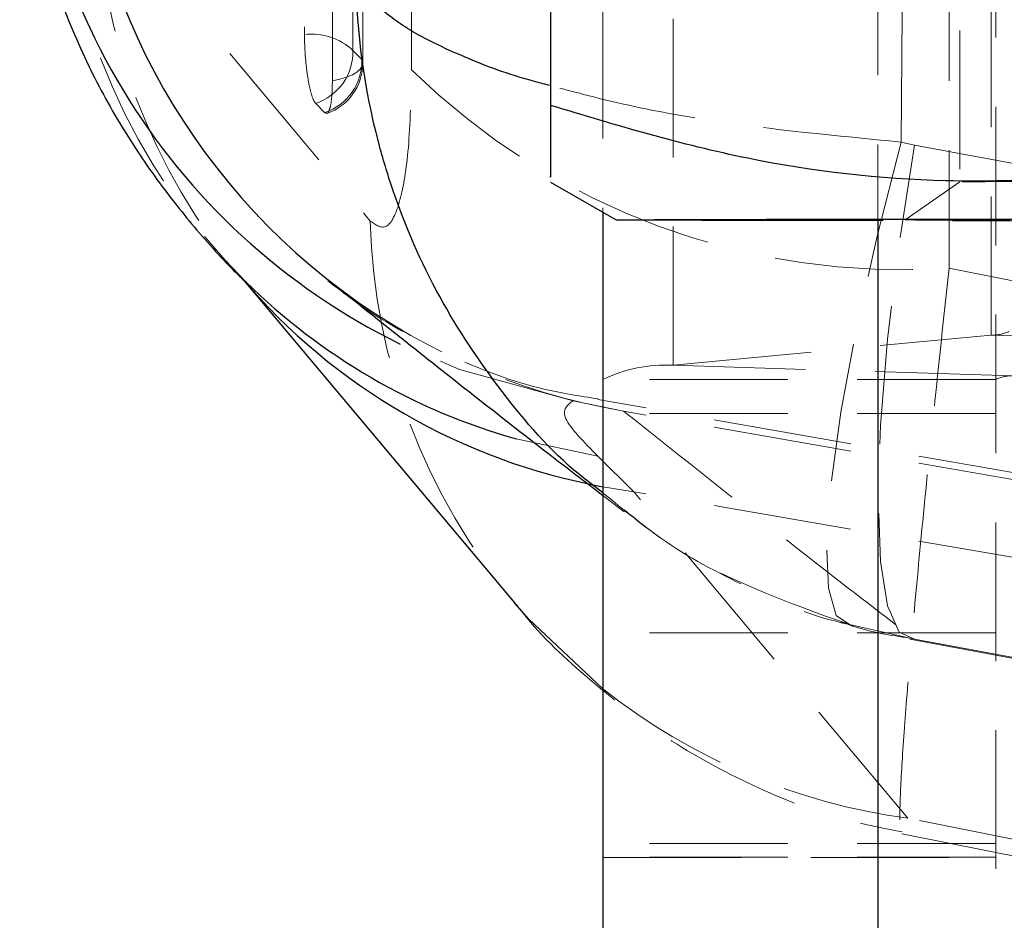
# Model space of a CAD drawing. Header units: millimetres. Extents: x 34 to 369, y 24 to 290.
# Tile 14 of 30: x 342 to 351, y 219 to 227. Entities that reach past the tile are written whole.
import ezdxf

# ---------------------------------------------------------------- set-up
doc = ezdxf.new("R2010")
doc.units = ezdxf.units.MM
doc.linetypes.add('HIDDEN', pattern=[1.905, 1.27, -0.635])

msp = doc.modelspace()

# ---------------------------------------------------------------- linework, layer by layer
at = {"color": 7, "linetype": 'HIDDEN', "lineweight": 18}
for p, q in [((348.1894, 224.1958), (348.1894, 242.3553)), ((351.1056, 224.4716), (351.1056, 240.4891)), ((351.1463, 236.0893), (351.1463, 210.087)), ((350.0663, 235.7428), (350.0663, 225.5274)), ((345.7905, 226.9033), (345.792, 233.6985)), ((347.5463, 233.2581), (347.5463, 225.5967)), ((350.8163, 232.9782), (350.8163, 225.8766)), ((350.7204, 231.8807), (350.7186, 225.0861)), ((345.3356, 226.9974), (345.2534, 227.0816)), ((344.9124, 226.5949), (344.9947, 226.5107)), ((350.4022, 226.2126), (350.2806, 226.2414)), ((351.4259, 226.0225), (350.4022, 226.2126)), ((350.8163, 225.8766), (350.3177, 225.5274)), ((350.7186, 225.0861), (351.6938, 224.8905)), ((348.1894, 224.1958), (351.1056, 224.4716)), ((354.2233, 224.3733), (351.1056, 224.4716)), ((351.3071, 224.0975), (348.1894, 224.1958)), ((351.1463, 224.0647), (347.5463, 224.0647)), ((347.2724, 223.8705), (347.7344, 223.7754)), ((351.6938, 223.1428), (347.5, 223.8822)), ((351.6938, 223.0783), (347.7344, 223.7754)), ((351.1463, 223.7516), (347.5463, 223.7516)), ((347.4986, 223.3621), (346.7509, 223.5209)), ((347.8282, 223.0364), (347.4986, 223.3621)), ((347.8282, 223.0364), (347.5463, 223.082)), ((347.5463, 223.0016), (347.7407, 222.8522)), ((351.6938, 222.367), (347.8282, 223.0364)), ((350.3414, 220.0436), (347.8282, 223.0364)), ((350.4022, 221.6837), (349.8061, 221.8184)), ((351.1463, 221.7441), (347.5463, 221.7441)), ((350.3587, 221.6845), (351.6503, 221.4446)), ((350.4022, 221.6837), (351.6938, 221.4439)), ((351.6938, 219.7724), (350.3414, 220.0436)), ((350.2859, 219.9017), (351.4976, 219.6587)), ((351.1463, 219.811), (347.5463, 219.811)), ((351.1463, 219.6871), (347.5463, 219.6871)), ((347.5463, 219.683), (351.1463, 219.683))]:
    msp.add_line(p, q, dxfattribs=at)
at = {"color": 7, "linetype": 'Continuous', "lineweight": 25}
for p, q in [((347.0663, 232.2901), (347.0663, 226.5763)), ((347.0663, 225.8738), (347.6664, 225.5274)), ((347.5463, 225.5967), (347.5463, 210.087)), ((350.0663, 225.5274), (350.0663, 190.7354)), ((344.2236, 225.009), (346.7372, 222.0154))]:
    msp.add_line(p, q, dxfattribs=at)
at = {"color": 7, "linetype": 'HIDDEN', "lineweight": 18, "flags": 128}
for points in [[(344.8084, 236.8231), (344.8085, 235.9179), (344.8089, 232.2969), (344.8094, 227.2282)], [(345.2534, 227.0816), (345.2533, 227.9869), (345.2529, 231.6078), (345.2523, 236.6765)], [(345.3345, 236.5222), (345.3346, 235.6169), (345.335, 231.996), (345.3356, 226.9974)], [(345.344, 226.9641), (345.3432, 233.6315), (345.3428, 236.489)], [(345.0654, 226.8012), (345.0653, 227.7064), (345.0648, 231.3274), (345.0641, 236.326)], [(342.9, 228.5114), (345.118, 225.8688), (345.4133, 225.517)], [(345.3356, 226.9974), (345.3439, 226.9679), (345.339, 226.9384), (345.3212, 226.9096), (345.2908, 226.8823), (345.2488, 226.8571), (345.1963, 226.8348), (345.1346, 226.816), (345.0654, 226.8012)], [(350.2806, 226.2414), (350.0558, 225.3658), (349.8692, 224.5309), (349.7277, 223.7665), (349.636, 223.0999), (349.5977, 222.5548), (349.614, 222.1509), (349.6843, 221.9025), (349.8061, 221.8184)], [(350.4022, 221.6837), (350.2607, 221.7498), (350.1558, 221.9905), (350.0912, 222.3971), (350.0694, 222.9544), (350.0912, 223.6418), (350.1558, 224.434), (350.2607, 225.3016), (350.4022, 226.2126)], [(354.8663, 225.8714), (354.0243, 225.8715), (353.2191, 225.8719), (352.4858, 225.8724), (351.8566, 225.8731), (351.3589, 225.874), (351.0146, 225.875), (350.8385, 225.8761), (350.8385, 225.8771), (351.0146, 225.8782), (351.3589, 225.8792), (351.8566, 225.8801), (352.4858, 225.8808), (353.2191, 225.8813), (354.0243, 225.8817), (354.8663, 225.8818), (355.7084, 225.8817), (356.5136, 225.8813), (357.2469, 225.8808), (357.8761, 225.8801), (358.3737, 225.8792), (358.7181, 225.8782), (358.8942, 225.8771), (358.8942, 225.8761), (358.7181, 225.875), (358.3737, 225.874), (357.8761, 225.8731), (357.2469, 225.8724), (356.5136, 225.8719), (355.7084, 225.8715), (354.8663, 225.8714)], [(359.6392, 225.5205), (359.0984, 225.52), (358.1351, 225.5192), (357.0913, 225.5187), (355.9927, 225.5183), (354.8663, 225.5182), (353.74, 225.5183), (352.6414, 225.5187), (351.5976, 225.5192), (350.6343, 225.52), (350.0934, 225.5205)], [(354.8663, 225.5216), (355.7537, 225.5217), (356.607, 225.5221), (357.3935, 225.5226), (358.0827, 225.5233), (358.6484, 225.5242), (359.0688, 225.5252), (359.3276, 225.5263), (359.415, 225.5274), (359.3276, 225.5286), (359.0688, 225.5297), (358.6484, 225.5307), (358.0827, 225.5315), (357.3935, 225.5323), (356.607, 225.5328), (355.7537, 225.5331), (354.8663, 225.5332), (353.9789, 225.5331), (353.1256, 225.5328), (352.3392, 225.5323), (351.6499, 225.5315), (351.0842, 225.5307), (350.6639, 225.5297), (350.4051, 225.5286), (350.3177, 225.5274), (350.4051, 225.5263), (350.6639, 225.5252), (351.0842, 225.5242), (351.6499, 225.5233), (352.3392, 225.5226), (353.1256, 225.5221), (353.9789, 225.5217), (354.8663, 225.5216)], [(347.2724, 223.8705), (346.232, 224.1561), (345.6879, 224.3898)]]:
    msp.add_lwpolyline(points, dxfattribs=at)
at = {"color": 7, "linetype": 'Continuous', "lineweight": 25, "flags": 128}
for points in [[(350.0934, 225.5205), (349.7752, 225.5209), (349.0414, 225.522), (348.4511, 225.5232), (348.0187, 225.5246), (347.755, 225.526), (347.6663, 225.5274), (347.755, 225.5289), (348.0187, 225.5303), (348.4511, 225.5316), (349.0414, 225.5328), (349.7752, 225.5339), (350.6343, 225.5349), (351.5976, 225.5356), (352.6414, 225.5362), (353.74, 225.5365), (354.8663, 225.5366)], [(347.5463, 221.2286), (346.862, 221.8712), (346.7378, 222.014)]]:
    msp.add_lwpolyline(points, dxfattribs=at)
at = {"color": 8, "linetype": 'Continuous', "lineweight": 25}
for centre, radius, start, end in [((348.3753, 229.8774), 6.1103, 178.39023, 243.90847), ((348.7632, 229.7203), 6.038, 177.97828, 231.45138), ((348.5685, 228.6748), 5.6855, 220.31253, 259.64236), ((348.3008, 229.0442), 5.7366, 225.39843, 254.32538)]:
    msp.add_arc(centre, radius, start, end, dxfattribs=at)
at = {"color": 7, "linetype": 'HIDDEN', "lineweight": 18}
for centre, radius, start, end in [((348.3407, 229.0561), 5.7732, 181.80867, 225.19945), ((348.5837, 228.6571), 5.6856, 181.46777, 220.07755), ((344.8701, 226.6663), 0.5651, 47.29906, 96.16465), ((344.7547, 227.0682), 0.4989, 288.42896, 1.54318), ((344.837, 226.9839), 0.4989, 288.43004, 1.54365), ((344.8568, 226.9641), 0.4872, 289.10054, 0.00715), ((350.2808, 231.4897), 6.4185, 225.6064, 273.91126), ((351.097, 225.6642), 5.6856, 181.48323, 219.94148), ((348.7485, 229.7107), 6.0214, 231.50319, 260.30398), ((351.122, 224.8016), 0.3304, 267.14203, 295.89512), ((348.1235, 222.8757), 1.3218, 87.14332, 115.89267), ((351.2906, 223.7675), 0.3305, 87.14375, 115.89183), ((351.1027, 225.7282), 5.7353, 231.67756, 262.37133)]:
    msp.add_arc(centre, radius, start, end, dxfattribs=at)
for points, knots in [([(350.2806, 226.2414), (350.296, 228.3402), (350.3269, 232.5309), (350.351, 236.7217), (350.363, 238.8137)], [0, 0, 0, 0, 0.500831, 1, 1, 1, 1]), ([(344.8094, 227.2282), (344.8103, 227.1788), (344.8122, 227.0785), (344.8267, 226.9195), (344.8485, 226.7755), (344.8759, 226.6633), (344.8981, 226.6114), (344.9101, 226.5976), (344.9124, 226.5949)], [0, 0, 0, 0, 0.185508, 0.377478, 0.569449, 0.761422, 0.95339, 1, 1, 1, 1]), ([(345.4133, 225.517), (345.4642, 225.481), (345.5661, 225.4088), (345.6888, 225.6631), (345.774, 226.1613), (345.7849, 226.652), (345.7905, 226.9033)], [0, 0, 0, 0, 0.253413, 0.507371, 0.747644, 1, 1, 1, 1]), ([(345.025, 226.511), (345.0327, 226.5262), (345.0481, 226.5565), (345.0626, 226.6611), (345.0645, 226.7547), (345.0654, 226.8012)], [0, 0, 0, 0, 0.3349289, 0.6698758, 1, 1, 1, 1]), ([(350.2806, 226.2414), (349.6862, 226.2981), (348.7602, 226.3865), (347.7126, 226.5838), (347.2666, 226.7041), (347.0663, 226.7581)], [0, 0, 0, 0, 0.4969, 0.774117, 1, 1, 1, 1]), ([(344.9947, 226.5107), (344.9958, 226.5095), (345.0028, 226.5026), (345.0091, 226.5064), (345.0144, 226.5096)], [0, 0, 0, 0, 0.16442, 1, 1, 1, 1]), ([(350.7186, 225.0861), (350.6713, 224.6445), (350.5765, 223.7613), (350.462, 222.6167), (350.3722, 221.6512), (350.308, 220.8725), (350.2714, 220.3003), (350.2645, 219.9615), (350.2856, 219.854), (350.3228, 219.9804), (350.3414, 220.0436)], [0, 0, 0, 0, 0.127782, 0.255564, 0.377301, 0.499038, 0.625861, 0.752687, 0.876342, 1, 1, 1, 1]), ([(344.244, 224.9892), (344.2305, 225.0029), (344.2107, 225.0229), (344.2191, 225.0132), (344.2217, 225.0101)], [0, 0, 0, 0, 0.685485, 1, 1, 1, 1]), ([(347.5008, 223.8863), (347.3332, 223.9128), (346.873, 223.9854), (346.1949, 224.2453), (345.5201, 224.5935), (345.1811, 224.8492), (345.0241, 224.9676)], [0, 0, 0, 0, 0.169736, 0.466118, 0.752671, 1, 1, 1, 1]), ([(347.4986, 223.3621), (347.3722, 223.4908), (347.1155, 223.7522), (347.2195, 223.8306), (347.2724, 223.8705)], [0, 0, 0, 0, 0.4922497, 1, 1, 1, 1]), ([(347.7344, 223.7754), (348.3855, 223.2582), (349.2602, 222.5635), (350.1698, 221.8628), (350.4022, 221.6837)], [0, 0, 0, 0, 0.744451, 1, 1, 1, 1]), ([(349.8061, 221.8184), (349.2216, 222.027), (348.4025, 222.3192), (347.7369, 222.8684), (347.5463, 223.0257)], [0, 0, 0, 0, 0.713663, 1, 1, 1, 1]), ([(347.7398, 222.8714), (347.8499, 222.782), (348.1973, 222.5001), (348.8671, 222.156), (349.4447, 221.8973), (349.7587, 221.83), (349.7769, 221.8261)], [0, 0, 0, 0, 0.184873, 0.583067, 0.975806, 1, 1, 1, 1]), ([(346.7464, 222.0088), (346.7576, 221.9939), (346.9393, 221.7516), (347.3806, 221.3359), (348.074, 220.7895), (348.8636, 220.3524), (349.6085, 220.0506), (350.0985, 219.9548), (350.2892, 219.9176)], [0, 0, 0, 0, 0.0135287, 0.2197854, 0.4305061, 0.6448697, 0.8617941, 1, 1, 1, 1]), ([(349.7738, 221.8281), (349.7947, 221.8203), (349.9829, 221.7502), (350.1826, 221.7202), (350.36, 221.6935)], [0, 0, 0, 0, 0.111167, 1, 1, 1, 1])]:
    msp.add_open_spline(points, degree=3, knots=knots, dxfattribs=at)
at = {"color": 7, "linetype": 'Continuous', "lineweight": 25}
for points, knots in [([(342.2066, 229.7126), (342.2027, 229.6037), (342.1888, 229.2135), (342.2841, 228.5628), (342.4733, 227.7928), (342.7437, 227.0969), (343.0633, 226.4812), (343.415, 225.9417), (343.787, 225.469), (344.0745, 225.1457), (344.236, 224.9913), (344.2721, 224.9568)], [0, 0, 0, 0, 0.052327, 0.187473, 0.318312, 0.44517, 0.568963, 0.69246, 0.820257, 0.959832, 1, 1, 1, 1]), ([(354.8663, 226.582), (354.1894, 226.3803), (352.8207, 225.9725), (350.7929, 225.8222), (348.8544, 226.0392), (347.666, 226.3961), (347.0663, 226.5763)], [0, 0, 0, 0, 0.2646023, 0.5349421, 0.7653404, 1, 1, 1, 1]), ([(347.0663, 226.5763), (347.0663, 226.4932), (347.0663, 226.2072), (347.0663, 225.8991), (347.0663, 225.9175), (347.0663, 225.9242)], [0, 0, 0, 0, 0.20579, 0.708606, 1, 1, 1, 1]), ([(345.0007, 224.9988), (345.2322, 224.8145), (345.9, 224.2829), (346.7347, 223.624), (347.3786, 223.1302), (347.5463, 223.0016)], [0, 0, 0, 0, 0.281742, 0.812851, 1, 1, 1, 1])]:
    msp.add_open_spline(points, degree=3, knots=knots, dxfattribs=at)
at = {"color": 8, "linetype": 'Continuous', "lineweight": 25}
for points, knots in [([(347.0663, 226.7581), (347.0191, 226.7699), (346.7086, 226.8477), (346.2592, 227.0192), (345.8442, 227.2187), (345.4754, 227.4676), (345.3302, 227.639), (345.2836, 227.7711), (345.2831, 227.7726)], [0, 0, 0, 0, 0.043997, 0.288862, 0.533748, 0.63818, 0.995913, 1, 1, 1, 1]), ([(347.5463, 223.0257), (347.4732, 223.0804), (347.122, 223.3429), (346.6037, 223.9445), (346.0172, 224.8179), (345.6743, 225.6054), (345.3798, 226.5801), (345.2886, 227.2501), (345.2831, 227.7667), (345.2831, 227.7726)], [0, 0, 0, 0, 0.050267, 0.241394, 0.432943, 0.630113, 0.712896, 0.996756, 1, 1, 1, 1])]:
    msp.add_open_spline(points, degree=3, knots=knots, dxfattribs=at)

doc.saveas('drawing.dxf')
